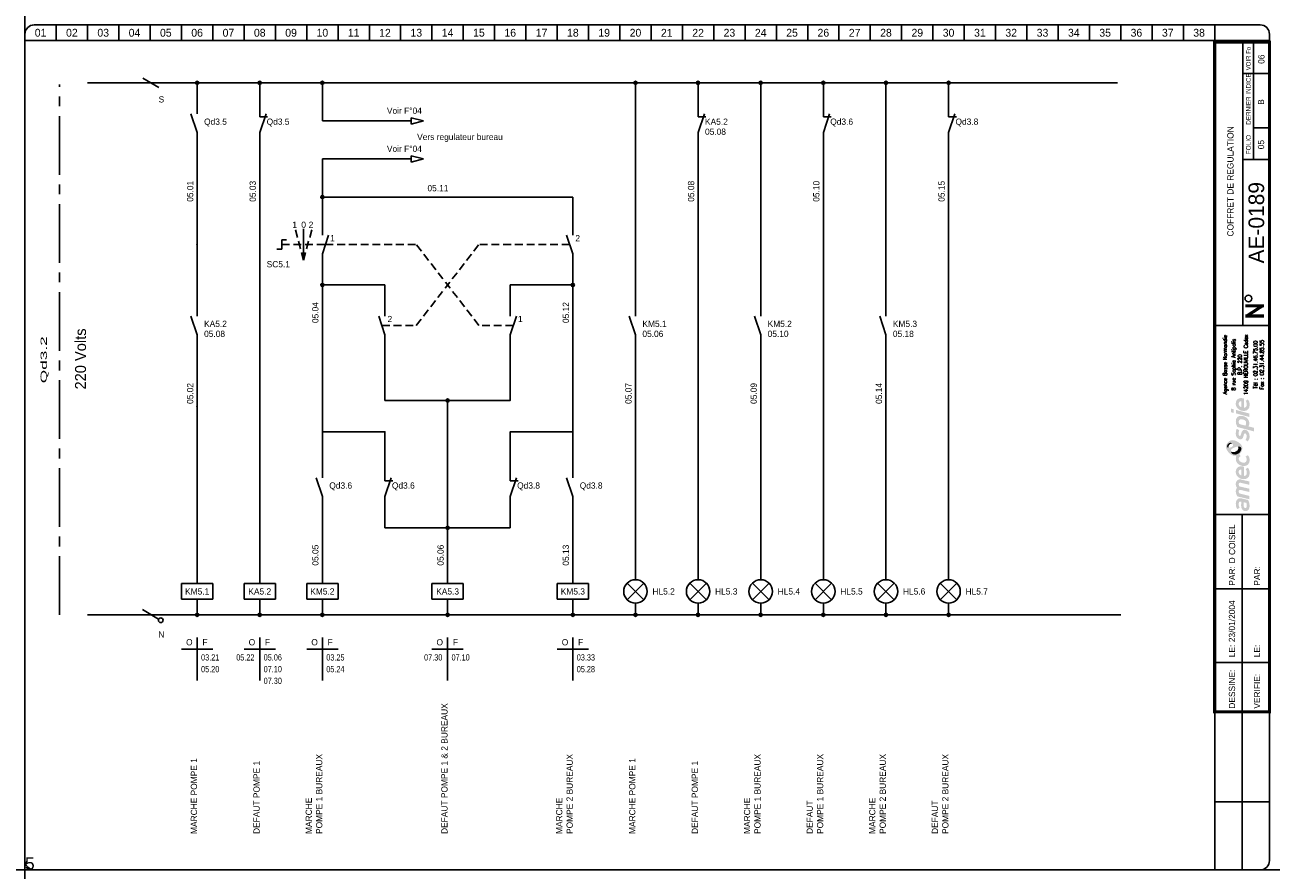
# Model space of a CAD drawing. Header units: millimetres. Extents: x 0 to 4898, y -400 to 270.
# Tile 7 of 11: x 2500 to 2898, y 0 to 270. Entities that reach past the tile are written whole.
import ezdxf
from ezdxf.enums import TextEntityAlignment as Align

# ---------------------------------------------------------------- set-up
doc = ezdxf.new("R2010")
doc.units = ezdxf.units.MM
doc.header["$LTSCALE"] = 25
for name, pattern in [('AXES2', [1.125, 0.75, -0.125, 0.125, -0.125]), ('CONTINU', [0]), ('DISCONTINU', [0.15, 0.1, -0.05])]:
    doc.linetypes.add(name, pattern=pattern)
doc.layers.get('0').update_dxf_attribs({"linetype": 'CONTINUOUS'})
doc.layers.get('Defpoints').update_dxf_attribs({"linetype": 'CONTINUOUS'})
for name, color, linetype in [('POINTILLE', 5, 'DISCONTINU'), ('TEXTE', 92, 'CONTINU'), ('TRAIFIN', 1, 'CONTINU'), ('TRAIGROS', 40, 'CONTINU'), ('TRAIMOY', 150, 'CONTINU')]:
    doc.layers.add(name, color=color, linetype=linetype)
doc.styles.add('ROMANS8', font='ROMANS8.shx')
doc.styles.add('T1', font='arial.ttf')
doc.styles.add('TXT', font='txt', dxfattribs={"width": 0.8})

# ---------------------------------------------------------------- blocks, each defined once
blk = doc.blocks.new('FDP-DIV-CHU')
at = {"layer": 'TEXTE', "color": 7, "const_width": 1}
for points in [[(392.75, 180.25), (386.75, 180.25)], [(387.25, 177), (392.25, 180.25)], [(392.75, 177), (386.75, 177)]]:
    blk.add_lwpolyline(points, dxfattribs=at)
at = {"layer": 'TEXTE', "color": 7}
blk.add_circle((387.76, 182.59), 1.08, dxfattribs=at)
at = {"layer": 'TRAIFIN', "color": 7}
for p, q in [((7, 270), (7, 265)), ((17, 270), (17, 265)), ((27, 270), (27, 265)), ((37, 270), (37, 265)), ((47, 270), (47, 265)), ((57, 270), (57, 265)), ((67, 270), (67, 265)), ((77, 270), (77, 265)), ((87, 270), (87, 265)), ((97, 270), (97, 265)), ((107, 270), (107, 265)), ((117, 270), (117, 265)), ((127, 270), (127, 265)), ((137, 270), (137, 265)), ((147, 270), (147, 265)), ((157, 270), (157, 265)), ((167, 270), (167, 265)), ((177, 270), (177, 265)), ((187, 270), (187, 265)), ((197, 270), (197, 265)), ((207, 270), (207, 265)), ((217, 270), (217, 265)), ((227, 270), (227, 265)), ((237, 270), (237, 265)), ((247, 270), (247, 265)), ((257, 270), (257, 265)), ((267, 270), (267, 265)), ((277, 270), (277, 265)), ((287, 270), (287, 265)), ((297, 270), (297, 265)), ((307, 270), (307, 265)), ((317, 270), (317, 265)), ((327, 270), (327, 265)), ((337, 270), (337, 265)), ((347, 270), (347, 265)), ((357, 270), (357, 265)), ((367, 270), (367, 265)), ((377, 270), (377, 265)), ((389.41, 227.04), (389.41, 264.5)), ((389.41, 237.09), (393.96, 237.09))]:
    blk.add_line(p, q, dxfattribs=at)
at = {"layer": 'TRAIGROS', "color": 7}
for p, q in [((-3, 267), (-3, 265)), ((0, 270), (391.5, 270)), ((394.5, 267), (394.5, 265)), ((394.5, 265), (-3, 265)), ((394.5, 265), (-3, 265)), ((-3, 265), (-3, 3)), ((386, 174), (386, 264.5)), ((394.5, 3), (394.5, 265)), ((386, 254.5), (394, 254.5)), ((386, 227.01), (394, 227.01)), ((377, 174), (394.5, 174)), ((377, 113.52), (394.51, 113.52)), ((377, -0.03), (377, 50.52)), ((0, 0), (391.5, 0))]:
    blk.add_line(p, q, dxfattribs=at)
at = {"layer": 'TRAIGROS', "color": 7, "const_width": 1}
blk.add_lwpolyline([(377, 264.5), (377, 50.52), (394.5, 50.52), (394.5, 264.5), (377, 264.5)], dxfattribs=at)
at = {"layer": 'TRAIGROS', "color": 7}
for centre, start, end in [((0, 267), 90, 180), ((391.5, 267), 0, 90), ((0, 3), 180, 270), ((391.5, 3), 270, 0)]:
    blk.add_arc(centre, 3, start, end, dxfattribs=at)
at = {"layer": 'TRAIMOY', "color": 7}
for p, q in [((385.75, -0.01), (385.75, 113.52)), ((377, 89.82), (394.51, 89.82)), ((377, 66.27), (394.51, 66.27)), ((377, 21.75), (394.51, 21.75))]:
    blk.add_line(p, q, dxfattribs=at)
at = {"layer": 'TEXTE', "color": 7}
for s, p in [('01', (2, 267.5)), ('02', (12, 267.5)), ('03', (22, 267.5)), ('04', (32, 267.5)), ('05', (42, 267.5)), ('06', (52, 267.5)), ('07', (62, 267.5)), ('08', (72, 267.5)), ('09', (82, 267.5)), ('10', (92, 267.5)), ('11', (102, 267.5)), ('12', (112, 267.5)), ('13', (122, 267.5)), ('14', (132, 267.5)), ('15', (142, 267.5)), ('16', (152, 267.5)), ('17', (162, 267.5)), ('18', (172, 267.5)), ('19', (182, 267.5)), ('20', (192, 267.5)), ('21', (202, 267.5)), ('22', (212, 267.5)), ('23', (222, 267.5)), ('24', (232, 267.5)), ('25', (242, 267.5)), ('26', (252, 267.5)), ('27', (262, 267.5)), ('28', (272, 267.5)), ('29', (282, 267.5)), ('30', (292, 267.5)), ('31', (302, 267.5)), ('32', (312, 267.5)), ('33', (322, 267.5)), ('34', (332, 267.5)), ('35', (342, 267.5)), ('36', (352, 267.5)), ('37', (362, 267.5)), ('38', (372, 267.5))]:
    blk.add_text(s, height=2.5, dxfattribs=at).set_placement(p, align=Align.MIDDLE)
at = {"layer": 'TEXTE', "color": 7, "width": 0.75}
blk.add_text('VOIR Fo', height=1.5, rotation=90, dxfattribs=at).set_placement((388.5, 255.5), (388.5, 263), align=Align.FIT)
at = {"layer": 'TEXTE', "color": 7, "style": 'TXT', "width": 0.8}
blk.add_text('DERNIER INDICE', height=1.5, rotation=90, dxfattribs=at).set_placement((388.5, 238.12))
at = {"layer": 'TEXTE', "color": 7}
blk.add_text('FOLIO', height=1.5, rotation=90, dxfattribs=at).set_placement((388.5, 231.76), align=Align.CENTER)
for s, p in [('PAR:', (383.51, 90.82)), ('PAR:', (391.51, 90.82)), ('LE:', (383.51, 67.95)), ('LE:', (391.51, 67.95)), ('DESSINE:', (383.51, 51.52)), ('VERIFIE:', (391.51, 51.52))]:
    blk.add_text(s, height=2, rotation=90, dxfattribs=at).set_placement(p)
at = {"layer": 'TEXTE'}
for tag, p in [('FOLIO_SUIVANT', (392.9, 259.04)), ('INDICE', (392.79, 245.35)), ('FOLIO', (392.79, 231.76))]:
    blk.add_attdef(tag, text='', height=2, rotation=90, dxfattribs=at).set_placement(p, align=Align.CENTER)
blk.add_attdef('INTITULE_DU_PLAN', text='', height=2, rotation=90, dxfattribs=at).set_placement((382, 220), align=Align.MIDDLE)
at = {"layer": 'TEXTE', "color": 4}
blk.add_attdef('NUMERO', text='', height=5, rotation=90, dxfattribs=at).set_placement((392.79, 206.79), align=Align.CENTER)
at = {"layer": 'TEXTE'}
for tag, p in [('DESSINATEUR', (383.53, 97.95)), ('DATE', (383.51, 72.76))]:
    blk.add_attdef(tag, p, '', height=2, rotation=90, dxfattribs=at)
blk = doc.blocks.new('LOGO')
h = blk.add_hatch(color=187)
h.paths.add_polyline_path([(0.27, -25.15), (-0.26, -25.03), (-0.61, -25.01), (-0.96, -25.01), (-1.3, -25.15), (-1.56, -25.39), (-1.76, -25.66), (-1.92, -26.06), (-2.01, -26.61), (-2, -27.13), (-1.95, -27.54), (-1.82, -27.98), (-1.59, -28.49), (-0.78, -28.03), (-0.88, -27.84), (-0.99, -27.58), (-1.06, -27.27), (-1.09, -26.94), (-1.07, -26.65), (-1.03, -26.36), (-0.9, -26.15), (-0.74, -26.05), (-0.59, -26.04), (-0.23, -26.1), (-0.26, -26.47), (-0.29, -26.77), (-0.31, -27.1), (-0.31, -27.41), (-0.26, -27.77), (-0.19, -28.1), (-0.05, -28.44), (0.2, -28.78), (0.48, -28.98), (0.87, -29.11), (1.22, -29.1), (1.58, -29.04), (1.84, -28.87), (2.14, -28.53), (2.3, -28.16), (2.37, -27.71), (2.36, -27.1), (2.28, -26.51), (2.08, -25.89), (1.89, -25.54), (0.84, -25.3)])
h.paths.add_polyline_path([(0.54, -26.31), (1.32, -26.47), (1.41, -26.69), (1.48, -27.01), (1.49, -27.42), (1.48, -27.74), (1.4, -27.9), (1.29, -28.03), (1.14, -28.09), (0.96, -28.1), (0.81, -28.07), (0.69, -27.97), (0.6, -27.85), (0.54, -27.71), (0.5, -27.54), (0.49, -27.3), (0.49, -27.06), (0.5, -26.59)], flags=16)
h.paths.add_polyline_path([(-0.88, -23.47), (-0.97, -23.29), (-1.06, -23.08), (-1.08, -22.86), (-1.05, -22.63), (-0.97, -22.45), (-0.79, -22.36), (-0.5, -22.33), (2.29, -23.01), (2.29, -21.94), (-0.8, -21.24), (-0.96, -21.08), (-1.06, -20.77), (-1.1, -20.45), (-1, -20.2), (-0.87, -20.11), (-0.7, -20.03), (-0.48, -20.05), (2.29, -20.7), (2.29, -19.65), (-0.36, -19.01), (-0.65, -19), (-1.01, -19.01), (-1.3, -19.12), (-1.55, -19.28), (-1.77, -19.54), (-1.9, -19.8), (-1.98, -20), (-2.02, -20.38), (-2.01, -20.76), (-1.91, -21.13), (-1.79, -21.45), (-1.64, -21.71), (-1.75, -21.83), (-1.89, -22.08), (-1.98, -22.36), (-2.01, -22.66), (-2.01, -23), (-1.95, -23.36), (-1.85, -23.71), (-1.69, -24.08), (-1.5, -24.43), (2.29, -25.32), (2.29, -24.26)])
h.paths.add_polyline_path([(-0.19, -14.81), (-0.51, -14.81), (-0.91, -14.88), (-1.19, -15), (-1.42, -15.16), (-1.64, -15.38), (-1.83, -15.67), (-1.95, -15.97), (-2, -16.26), (-2.02, -16.52), (-2.01, -16.84), (-1.96, -17.15), (-1.84, -17.46), (-1.65, -17.81), (-1.41, -18.09), (-1.14, -18.33), (-0.89, -18.51), (-0.59, -18.68), (-0.17, -18.82), (0.24, -18.89), (0.59, -18.91), (0.98, -18.88), (1.37, -18.75), (1.77, -18.51), (2.17, -18.06), (2.33, -17.58), (2.38, -17.11), (2.38, -16.56), (2.33, -16.15), (2.2, -15.79), (2.03, -15.5), (1.82, -15.25), (1.14, -15.68), (1.3, -15.94), (1.42, -16.3), (1.49, -16.68), (1.49, -16.99), (1.43, -17.33), (1.23, -17.63), (0.99, -17.81), (0.79, -17.86), (0.6, -17.84), (0.6, -14.97), (0.23, -14.85)])
h.paths.add_polyline_path([(-0.26, -17.69), (-0.43, -17.64), (-0.58, -17.55), (-0.76, -17.39), (-0.9, -17.24), (-1.01, -17.02), (-1.06, -16.86), (-1.08, -16.63), (-1.06, -16.36), (-0.96, -16.16), (-0.83, -15.98), (-0.62, -15.87), (-0.44, -15.83), (-0.26, -15.83)], flags=16)
h.paths.add_polyline_path([(-0.09, -13.56), (-0.44, -13.4), (-0.74, -13.16), (-0.95, -12.9), (-1.04, -12.61), (-1.08, -12.36), (-1.02, -12.05), (-0.89, -11.83), (-0.73, -11.69), (-0.61, -11.61), (-0.5, -11.55), (-0.88, -10.89), (-1.08, -11.04), (-1.32, -11.18), (-1.51, -11.28), (-1.78, -11.38), (-1.87, -11.55), (-1.97, -11.89), (-2.01, -12.3), (-1.98, -12.76), (-1.82, -13.35), (-1.54, -13.76), (-1.25, -14.08), (-0.85, -14.34), (-0.48, -14.51), (-0.05, -14.65), (0.44, -14.71), (0.94, -14.69), (1.47, -14.5), (1.83, -14.25), (2.09, -13.94), (2.26, -13.6), (2.36, -13.21), (2.39, -12.82), (2.37, -12.43), (2.27, -11.98), (2.07, -11.58), (1.82, -11.23), (1.12, -11.67), (1.29, -11.95), (1.43, -12.27), (1.45, -12.61), (1.43, -12.96), (1.23, -13.36), (0.95, -13.57), (0.61, -13.63), (0.31, -13.63)])
h.paths.add_polyline_path([(1.25, -3.19), (0.94, -3.13), (0.59, -3.14), (0.32, -3.25), (0.1, -3.49), (-0.12, -3.81), (-0.25, -4.17), (-0.38, -4.62), (-0.46, -4.92), (-0.59, -5.03), (-0.74, -5.08), (-0.86, -5.03), (-0.96, -4.94), (-1.06, -4.74), (-1.12, -4.53), (-1.11, -4.23), (-1.07, -3.86), (-1.01, -3.51), (-0.93, -3.23), (-1.72, -2.85), (-1.84, -3.12), (-1.93, -3.4), (-1.97, -3.68), (-2, -3.98), (-2.02, -4.32), (-2, -4.65), (-1.94, -5.01), (-1.8, -5.31), (-1.64, -5.58), (-1.4, -5.84), (-1.11, -6.04), (-0.85, -6.17), (-0.56, -6.2), (-0.24, -6.15), (0.01, -5.99), (0.18, -5.81), (0.32, -5.51), (0.41, -5.18), (0.51, -4.86), (0.57, -4.63), (0.67, -4.45), (0.78, -4.33), (0.97, -4.29), (1.15, -4.35), (1.3, -4.55), (1.41, -4.85), (1.44, -5.24), (1.41, -5.62), (1.33, -5.91), (1.23, -6.15), (1.09, -6.39), (1.78, -6.81), (1.86, -6.74), (1.97, -6.61), (2.14, -6.32), (2.27, -6), (2.36, -5.62), (2.37, -5.24), (2.35, -4.86), (2.3, -4.52), (2.19, -4.21), (2.03, -3.92), (1.85, -3.65), (1.57, -3.35)])
h.paths.add_polyline_path([(1.14, 0.91), (0.82, 1.08), (0.5, 1.2), (0.1, 1.27), (-0.26, 1.3), (-0.73, 1.29), (-1.12, 1.19), (-1.38, 1.04), (-1.61, 0.8), (-1.77, 0.55), (-1.89, 0.33), (-1.98, 0.01), (-2.01, -0.32), (-1.99, -0.65), (-1.95, -1.02), (-1.88, -1.34), (-1.76, -1.63), (-1.63, -1.96), (-1.52, -2.24), (3.84, -3.66), (3.84, -2.51), (1.96, -2.01), (2.11, -1.85), (2.24, -1.56), (2.27, -1.32), (2.29, -1.04), (2.27, -0.75), (2.21, -0.44), (2.07, -0.1), (1.9, 0.2), (1.71, 0.44), (1.43, 0.71)])
h.paths.add_polyline_path([(0.98, -1.77), (-0.92, -1.28), (-0.98, -1.1), (-1.05, -0.84), (-1.07, -0.56), (-1.04, -0.29), (-0.94, -0.06), (-0.77, 0.11), (-0.53, 0.2), (-0.24, 0.22), (0.04, 0.2), (0.35, 0.13), (0.58, 0.05), (0.81, -0.07), (1.02, -0.24), (1.19, -0.46), (1.27, -0.68), (1.28, -0.93), (1.28, -1.16), (1.24, -1.43), (1.15, -1.61)], flags=16)
h.paths.add_polyline_path([(-1.97, 3.22), (-1.97, 2.11), (2.35, 0.95), (2.35, 2.06)])
h.paths.add_polyline_path([(-3.55, 3.65), (-3.55, 2.48), (-2.65, 2.25), (-2.65, 3.43)])
h.paths.add_polyline_path([(-0.19, 6.99), (-0.51, 6.99), (-0.91, 6.92), (-1.19, 6.81), (-1.42, 6.64), (-1.64, 6.43), (-1.83, 6.14), (-1.95, 5.83), (-2, 5.54), (-2.02, 5.28), (-2.01, 4.96), (-1.96, 4.66), (-1.84, 4.34), (-1.65, 4), (-1.41, 3.71), (-1.14, 3.48), (-0.89, 3.29), (-0.59, 3.12), (-0.17, 2.98), (0.24, 2.92), (0.59, 2.89), (0.98, 2.93), (1.37, 3.06), (1.77, 3.29), (2.17, 3.75), (2.33, 4.22), (2.38, 4.7), (2.38, 5.24), (2.33, 5.65), (2.2, 6.02), (2.03, 6.3), (1.82, 6.56), (1.14, 6.13), (1.3, 5.87), (1.42, 5.5), (1.49, 5.12), (1.49, 4.82), (1.43, 4.47), (1.23, 4.17), (0.99, 4), (0.79, 3.94), (0.6, 3.96), (0.6, 6.83), (0.23, 6.96)])
h.paths.add_polyline_path([(-0.26, 4.11), (-0.43, 4.16), (-0.58, 4.26), (-0.76, 4.42), (-0.9, 4.56), (-1.01, 4.78), (-1.06, 4.95), (-1.08, 5.17), (-1.06, 5.44), (-0.96, 5.64), (-0.83, 5.82), (-0.62, 5.93), (-0.44, 5.97), (-0.26, 5.97)], flags=16)
h = blk.add_hatch(color=135)
h.paths.add_polyline_path([(-2.62, -6.48), (-2.99, -6.44), (-3.33, -6.46), (-3.66, -6.54), (-3.9, -6.66), (-4.19, -6.88), (-4.48, -7.12), (-4.72, -7.4), (-4.9, -7.71), (-5.08, -8.08), (-5.15, -8.51), (-5.14, -8.84), (-5.03, -9.22), (-4.88, -9.56), (-4.68, -9.88), (-4.46, -10.22), (-4.19, -10.51), (-3.87, -10.81), (-3.57, -11.02), (-3.23, -11.21), (-2.91, -11.36), (-2.54, -11.44), (-2.16, -11.45), (-1.78, -11.38), (-1.51, -11.28), (-1.32, -11.18), (-1.08, -11.04), (-0.88, -10.89), (-0.73, -10.77), (-0.54, -10.54), (-0.29, -10.22), (-0.06, -9.77), (0.06, -9.2), (0.05, -8.64), (-0.11, -8.22), (-0.36, -7.85), (-0.69, -7.52), (-1.07, -7.21), (-1.43, -6.95), (-1.9, -6.73), (-2.27, -6.57)])
h.paths.add_polyline_path([(-2.94, -7.94), (-2.93, -8.06), (-2.93, -8.18), (-2.98, -8.34), (-3.08, -8.43), (-3.22, -8.54), (-3.43, -8.66), (-3.65, -8.75), (-3.89, -8.84), (-4.16, -8.87), (-4.34, -8.85), (-4.5, -8.82), (-4.67, -8.73), (-4.76, -8.58), (-4.8, -8.43), (-4.79, -8.24), (-4.75, -8.06), (-4.69, -7.92), (-4.59, -7.78), (-4.48, -7.64), (-4.34, -7.51), (-4.19, -7.41), (-4, -7.31), (-3.79, -7.28), (-3.58, -7.31), (-3.42, -7.38), (-3.25, -7.49), (-3.12, -7.62), (-3.02, -7.79)], flags=16)
h.paths.add_polyline_path([(-1.84, -8.57), (-1.32, -8.49), (-1.12, -8.49), (-0.87, -8.49), (-0.65, -8.57), (-0.45, -8.72), (-0.32, -8.9), (-0.26, -9.1), (-0.28, -9.35), (-0.35, -9.63), (-0.51, -9.97), (-0.73, -10.32), (-1.02, -10.58), (-1.39, -10.82), (-1.78, -10.98), (-2.23, -11.04), (-2.55, -11.01), (-2.82, -10.95), (-3.16, -10.77), (-3.4, -10.52), (-3.53, -10.28), (-3.6, -10.02), (-3.6, -9.73), (-3.5, -9.48), (-3.31, -9.23), (-3, -9.04), (-2.68, -8.88), (-2.26, -8.71)], flags=16)
h = blk.add_hatch(color=253)
h.paths.add_polyline_path([(-4, -7.31), (-4.19, -7.41), (-4.34, -7.51), (-4.48, -7.64), (-4.59, -7.78), (-4.69, -7.92), (-4.75, -8.06), (-4.79, -8.24), (-4.8, -8.43), (-4.76, -8.58), (-4.67, -8.73), (-4.5, -8.82), (-4.34, -8.85), (-4.36, -8.64), (-4.33, -8.43), (-4.27, -8.21), (-4.19, -8.05), (-4.09, -7.91), (-3.95, -7.79), (-3.82, -7.69), (-3.65, -7.62), (-3.47, -7.58), (-3.28, -7.58), (-3.12, -7.62), (-3.25, -7.49), (-3.42, -7.38), (-3.58, -7.31), (-3.79, -7.28)])
h.paths.add_polyline_path([(-0.87, -8.49), (-1.12, -8.49), (-1.32, -8.49), (-1.27, -8.65), (-1.22, -8.89), (-1.24, -9.17), (-1.31, -9.4), (-1.45, -9.63), (-1.67, -9.84), (-1.91, -10), (-2.2, -10.15), (-2.48, -10.22), (-2.71, -10.25), (-2.97, -10.24), (-3.22, -10.21), (-3.44, -10.12), (-3.6, -10.02), (-3.53, -10.28), (-3.4, -10.52), (-3.16, -10.77), (-2.82, -10.95), (-2.55, -11.01), (-2.23, -11.04), (-1.78, -10.98), (-1.39, -10.82), (-1.02, -10.58), (-0.73, -10.32), (-0.51, -9.97), (-0.35, -9.63), (-0.28, -9.35), (-0.26, -9.1), (-0.32, -8.9), (-0.45, -8.72), (-0.65, -8.57)])
at = {"color": 7, "style": 'ROMANS8', "width": 0.8}
for s, height, p in [('Agence Basse Normandie', 1.2384, (-4.85, 17.68)), ('8 rue Sophia Antipolis', 1.2384, (-2.12, 17.68)), ('14209 HEROUVILLE Cedex', 1.2384, (1.84, 17.68)), ('B.P. 220', 1.238, (-0.08, 17.68)), ('Tél : 02.31.46.75.00', 1.2384, (4.88, 17.68)), ('Fax : 02.31.44.85.55', 1.2384, (6.91, 17.68))]:
    blk.add_text(s, height=height, rotation=90, dxfattribs=at).set_placement(p, align=Align.CENTER)
blk = doc.blocks.new('R1')
at = {"layer": 'TRAIFIN'}
for p, q in [((0.005005, 9.98501), (0.005005, 14.98501)), ((-4.994995, 4.98501), (-4.994995, 9.98501)), ((-4.994995, 9.98501), (5.005005, 9.98501)), ((5.005005, 9.98501), (5.005005, 4.98501)), ((5.005005, 4.98501), (-4.994995, 4.98501)), ((0.005005, -0.01499), (0.005005, 4.98501))]:
    blk.add_line(p, q, dxfattribs=at)
blk = doc.blocks.new('R11')
at = {"layer": 'TRAIFIN'}
blk.add_line((0, 0), (0, 10), dxfattribs=at)
at = {"layer": 'TRAIGROS'}
blk.add_line((-2, 16), (0, 10), dxfattribs=at)
blk = doc.blocks.new('R12')
at = {"layer": 'TRAIFIN'}
blk.add_line((0, 0), (0, 10), dxfattribs=at)
at = {"layer": 'TRAIGROS'}
for p, q in [((2, 16), (0, 10)), ((0, 15), (2.5, 15))]:
    blk.add_line(p, q, dxfattribs=at)
blk = doc.blocks.new('X30')
at = {"linetype": 'CONTINU'}
for points in [[(-2.65, 1.1), (2.65, 6.4)], [(2.65, 1.1), (-2.65, 6.4)]]:
    blk.add_lwpolyline(points, dxfattribs=at)
blk.add_circle((0, 3.75), 3.75, dxfattribs=at)
blk = doc.blocks.new('R101', base_point=(222.38, 164.86))
at = {"layer": 'TRAIGROS'}
for p, q in [((222.38, 165.89), (226.25, 164.86)), ((222.38, 163.82), (222.38, 165.89)), ((226.25, 164.86), (222.38, 163.82))]:
    blk.add_line(p, q, dxfattribs=at)

msp = doc.modelspace()

# ---------------------------------------------------------------- hatches: boundary and pattern name
at = {"layer": 'TRAIFIN'}
h = msp.add_hatch(color=256, dxfattribs=at)
h.paths.add_polyline_path([(2554.51, 251.5), (2555.51, 251.5, 1)])
h.paths.add_polyline_path([(2555.51, 251.5), (2555.01, 251.5), (2555.01, 251, 0.414214)])
h.paths.add_polyline_path([(2555.01, 251.5), (2554.51, 251.5, 0.414214), (2555.01, 251)])
h = msp.add_hatch(color=256, dxfattribs=at)
h.paths.add_polyline_path([(2574.5, 251.5), (2575.5, 251.5, 1)])
h.paths.add_polyline_path([(2575.5, 251.5), (2575, 251.5), (2575, 251, 0.414214)])
h.paths.add_polyline_path([(2575, 251.5), (2574.5, 251.5, 0.414214), (2575, 251)])
h = msp.add_hatch(color=256, dxfattribs=at)
h.paths.add_polyline_path([(2594.5, 251.5), (2595.5, 251.5, 1)])
h.paths.add_polyline_path([(2595.5, 251.5), (2595, 251.5), (2595, 251, 0.414214)])
h.paths.add_polyline_path([(2595, 251.5), (2594.5, 251.5, 0.414214), (2595, 251)])
h = msp.add_hatch(color=256, dxfattribs=at)
h.paths.add_polyline_path([(2694.5, 251.5), (2695.5, 251.5, 1)])
h.paths.add_polyline_path([(2695.5, 251.5), (2695, 251.5), (2695, 251, 0.414214)])
h.paths.add_polyline_path([(2695, 251.5), (2694.5, 251.5, 0.414214), (2695, 251)])
h = msp.add_hatch(color=256, dxfattribs=at)
h.paths.add_polyline_path([(2714.5, 251.5), (2715.5, 251.5, 1)])
h.paths.add_polyline_path([(2715.5, 251.5), (2715, 251.5), (2715, 251, 0.414214)])
h.paths.add_polyline_path([(2715, 251.5), (2714.5, 251.5, 0.414214), (2715, 251)])
h = msp.add_hatch(color=256, dxfattribs=at)
h.paths.add_polyline_path([(2734.5, 251.5), (2735.5, 251.5, 1)])
h.paths.add_polyline_path([(2735.5, 251.5), (2735, 251.5), (2735, 251, 0.414214)])
h.paths.add_polyline_path([(2735, 251.5), (2734.5, 251.5, 0.414214), (2735, 251)])
h = msp.add_hatch(color=256, dxfattribs=at)
h.paths.add_polyline_path([(2754.5, 251.5), (2755.5, 251.5, 1)])
h.paths.add_polyline_path([(2755.5, 251.5), (2755, 251.5), (2755, 251, 0.414214)])
h.paths.add_polyline_path([(2755, 251.5), (2754.5, 251.5, 0.414214), (2755, 251)])
h = msp.add_hatch(color=256, dxfattribs=at)
h.paths.add_polyline_path([(2774.5, 251.5), (2775.5, 251.5, 1)])
h.paths.add_polyline_path([(2775.5, 251.5), (2775, 251.5), (2775, 251, 0.414214)])
h.paths.add_polyline_path([(2775, 251.5), (2774.5, 251.5, 0.414214), (2775, 251)])
h = msp.add_hatch(color=256, dxfattribs=at)
h.paths.add_polyline_path([(2794.5, 251.5), (2795.5, 251.5, 1)])
h.paths.add_polyline_path([(2795.5, 251.5), (2795, 251.5), (2795, 251, 0.414214)])
h.paths.add_polyline_path([(2795, 251.5), (2794.5, 251.5, 0.414214), (2795, 251)])
h = msp.add_hatch(color=256, dxfattribs=at)
h.paths.add_polyline_path([(2594.5, 215), (2595.5, 215, 1)])
h.paths.add_polyline_path([(2595.5, 215), (2595, 215), (2595, 214.5, 0.414214)])
h.paths.add_polyline_path([(2595, 215), (2594.5, 215, 0.414214), (2595, 214.5)])
h = msp.add_hatch(color=256, dxfattribs=at)
h.paths.add_polyline_path([(2594.5, 186.91), (2595.5, 186.91, 1)])
h.paths.add_polyline_path([(2595.5, 186.91), (2595, 186.91), (2595, 186.41, 0.414214)])
h.paths.add_polyline_path([(2595, 186.91), (2594.5, 186.91, 0.414214), (2595, 186.41)])
h = msp.add_hatch(color=256, dxfattribs=at)
h.paths.add_polyline_path([(2674.5, 186.91), (2675.5, 186.91, 1)])
h.paths.add_polyline_path([(2675.5, 186.91), (2675, 186.91), (2675, 186.41, 0.414214)])
h.paths.add_polyline_path([(2675, 186.91), (2674.5, 186.91, 0.414214), (2675, 186.41)])
h = msp.add_hatch(color=256, dxfattribs=at)
h.paths.add_polyline_path([(2634.5, 150), (2635.5, 150, 1)])
h.paths.add_polyline_path([(2635.5, 150), (2635, 150), (2635, 149.5, 0.414214)])
h.paths.add_polyline_path([(2635, 150), (2634.5, 150, 0.414214), (2635, 149.5)])
h = msp.add_hatch(color=256, dxfattribs=at)
h.paths.add_polyline_path([(2634.49, 109.32), (2635.49, 109.32, 1)])
h.paths.add_polyline_path([(2635.49, 109.32), (2634.99, 109.32), (2634.99, 108.82, 0.414214)])
h.paths.add_polyline_path([(2634.99, 109.32), (2634.49, 109.32, 0.414214), (2634.99, 108.82)])
h = msp.add_hatch(color=256, dxfattribs=at)
h.paths.add_polyline_path([(2554.51, 81.49), (2555.51, 81.49, 1)])
h.paths.add_polyline_path([(2555.51, 81.49), (2555.01, 81.49), (2555.01, 80.99, 0.414214)])
h.paths.add_polyline_path([(2555.01, 81.49), (2554.51, 81.49, 0.414214), (2555.01, 80.99)])
h = msp.add_hatch(color=256, dxfattribs=at)
h.paths.add_polyline_path([(2574.5, 81.5), (2575.5, 81.5, 1)])
h.paths.add_polyline_path([(2575.5, 81.5), (2575, 81.5), (2575, 81, 0.414214)])
h.paths.add_polyline_path([(2575, 81.5), (2574.5, 81.5, 0.414214), (2575, 81)])
h = msp.add_hatch(color=256, dxfattribs=at)
h.paths.add_polyline_path([(2594.5, 81.5), (2595.5, 81.5, 1)])
h.paths.add_polyline_path([(2595.5, 81.5), (2595, 81.5), (2595, 81, 0.414214)])
h.paths.add_polyline_path([(2595, 81.5), (2594.5, 81.5, 0.414214), (2595, 81)])
h = msp.add_hatch(color=256, dxfattribs=at)
h.paths.add_polyline_path([(2634.5, 81.5), (2635.5, 81.5, 1)])
h.paths.add_polyline_path([(2635.5, 81.5), (2635, 81.5), (2635, 81, 0.414214)])
h.paths.add_polyline_path([(2635, 81.5), (2634.5, 81.5, 0.414214), (2635, 81)])
h = msp.add_hatch(color=256, dxfattribs=at)
h.paths.add_polyline_path([(2674.5, 81.5), (2675.5, 81.5, 1)])
h.paths.add_polyline_path([(2675.5, 81.5), (2675, 81.5), (2675, 81, 0.414214)])
h.paths.add_polyline_path([(2675, 81.5), (2674.5, 81.5, 0.414214), (2675, 81)])
h = msp.add_hatch(color=256, dxfattribs=at)
h.paths.add_polyline_path([(2694.5, 81.5), (2695.5, 81.5, 1)])
h.paths.add_polyline_path([(2695.5, 81.5), (2695, 81.5), (2695, 81, 0.414214)])
h.paths.add_polyline_path([(2695, 81.5), (2694.5, 81.5, 0.414214), (2695, 81)])
h = msp.add_hatch(color=256, dxfattribs=at)
h.paths.add_polyline_path([(2714.5, 81.5), (2715.5, 81.5, 1)])
h.paths.add_polyline_path([(2715.5, 81.5), (2715, 81.5), (2715, 81, 0.414214)])
h.paths.add_polyline_path([(2715, 81.5), (2714.5, 81.5, 0.414214), (2715, 81)])
h = msp.add_hatch(color=256, dxfattribs=at)
h.paths.add_polyline_path([(2734.5, 81.5), (2735.5, 81.5, 1)])
h.paths.add_polyline_path([(2735.5, 81.5), (2735, 81.5), (2735, 81, 0.414214)])
h.paths.add_polyline_path([(2735, 81.5), (2734.5, 81.5, 0.414214), (2735, 81)])
h = msp.add_hatch(color=256, dxfattribs=at)
h.paths.add_polyline_path([(2754.5, 81.5), (2755.5, 81.5, 1)])
h.paths.add_polyline_path([(2755.5, 81.5), (2755, 81.5), (2755, 81, 0.414214)])
h.paths.add_polyline_path([(2755, 81.5), (2754.5, 81.5, 0.414214), (2755, 81)])
h = msp.add_hatch(color=256, dxfattribs=at)
h.paths.add_polyline_path([(2774.5, 81.5), (2775.5, 81.5, 1)])
h.paths.add_polyline_path([(2775.5, 81.5), (2775, 81.5), (2775, 81, 0.414214)])
h.paths.add_polyline_path([(2775, 81.5), (2774.5, 81.5, 0.414214), (2775, 81)])
h = msp.add_hatch(color=256, dxfattribs=at)
h.paths.add_polyline_path([(2794.5, 81.5), (2795.5, 81.5, 1)])
h.paths.add_polyline_path([(2795.5, 81.5), (2795, 81.5), (2795, 81, 0.414214)])
h.paths.add_polyline_path([(2795, 81.5), (2794.5, 81.5, 0.414214), (2795, 81)])

# ---------------------------------------------------------------- linework, layer by layer
at = {"layer": 'Defpoints', "ltscale": 0.25}
for p, direction in [((2500, 0), (0, -1)), ((0, 0), (1, 0))]:
    msp.add_xline(p, direction, dxfattribs=at)
at = {"layer": 'POINTILLE'}
msp.add_line((2582, 199.83), (2596, 199.83), dxfattribs=at)
for points in [[(2586.41, 204.49), (2589, 194.83)], [(2591.59, 204.49), (2589, 194.83)]]:
    msp.add_lwpolyline(points, dxfattribs=at)
at = {"layer": 'TRAIFIN', "linetype": 'AXES2'}
msp.add_line((2511, 81.5), (2511, 251), dxfattribs=at)
at = {"layer": 'TRAIFIN'}
for p, q in [((2520, 251.5), (2849, 251.5)), ((2520, 81.5), (2850, 81.5)), ((2555.01, 74.25), (2555.01, 60.5)), ((2575, 74.25), (2575, 60.5)), ((2595, 74.25), (2595, 60.5)), ((2635, 74.25), (2635, 60.5)), ((2675, 74.25), (2675, 60.5)), ((2550.01, 70.5), (2560.01, 70.5)), ((2570, 70.5), (2580, 70.5)), ((2590, 70.5), (2600, 70.5)), ((2630, 70.5), (2640, 70.5)), ((2670, 70.5), (2680, 70.5))]:
    msp.add_line(p, q, dxfattribs=at)
at = {"layer": 'TRAIFIN', "linetype": 'Continuous'}
for points in [[(2537.62, 252.97), (2542.81, 249.97)], [(2537.52, 83.16), (2542.71, 80.16)]]:
    msp.add_lwpolyline(points, dxfattribs=at)
at = {"layer": 'TRAIFIN'}
for points in [[(2555.01, 241.58), (2555.01, 251.5)], [(2575, 240.58), (2575, 251.5)], [(2595, 239.33), (2595, 251.5)], [(2695, 176.99), (2695, 251.5)], [(2715, 240.58), (2715, 251.5)], [(2735, 176.99), (2735, 251.5)], [(2755, 240.58), (2755, 251.5)], [(2775, 176.99), (2775, 251.5)], [(2795, 240.58), (2795, 251.5)], [(2595, 239.33), (2623.41, 239.33)], [(2595, 202.83), (2595, 227.16)], [(2595, 227.16), (2623.41, 227.16)], [(2555.01, 176.99), (2555.01, 225.58)], [(2575, 96.49), (2575, 225.58)], [(2715, 92.74), (2715, 225.58)], [(2755, 92.74), (2755, 225.58)], [(2795, 92.74), (2795, 225.58)], [(2675, 215), (2595, 215)], [(2675, 202.83), (2675, 215)], [(2589, 194.83), (2589, 204.83)], [(2615, 186.91), (2595, 186.91)], [(2595, 125.32), (2595, 186.83)], [(2615, 176.99), (2615, 186.91)], [(2655, 176.99), (2655, 186.91)], [(2655, 186.91), (2675, 186.91)], [(2675, 125.32), (2675, 186.83)], [(2555.01, 96.49), (2555.01, 160.99)], [(2655, 160.99), (2655, 150), (2615, 150), (2615, 160.99)], [(2695, 92.74), (2695, 160.99)], [(2735, 92.74), (2735, 160.99)], [(2775, 92.74), (2775, 160.99)], [(2635, 150), (2635, 96.49)], [(2614.99, 124.32), (2614.99, 140), (2595, 140)], [(2654.99, 124.32), (2654.99, 140), (2675, 140)], [(2654.99, 109.32), (2614.99, 109.32)], [(2675, 109.32), (2675, 96.49)], [(2695, 85.24), (2695, 81.5)], [(2715, 85.24), (2715, 81.5)], [(2735, 85.24), (2735, 81.5)], [(2755, 85.24), (2755, 81.5)], [(2775, 85.24), (2775, 81.5)], [(2795, 85.24), (2795, 81.5)]]:
    msp.add_lwpolyline(points, dxfattribs=at)
at = {"layer": 'TRAIFIN', "color": 5, "linetype": 'DISCONTINU'}
for points in [[(2596, 199.83), (2625, 199.83)], [(2645, 173.99), (2625, 199.83)], [(2625, 173.99), (2645, 199.83)], [(2674, 199.83), (2645, 199.83)], [(2614, 173.99), (2625, 173.99)], [(2656, 173.99), (2645, 173.99)]]:
    msp.add_lwpolyline(points, dxfattribs=at)
at = {"layer": 'TRAIFIN', "linetype": 'AXES2'}
msp.add_lwpolyline([(2595, 109.32), (2595, 96.49)], dxfattribs=at)
at = {"layer": 'TRAIFIN'}
for centre in [(2555.01, 251.5), (2575, 251.5), (2595, 251.5), (2695, 251.5), (2715, 251.5), (2735, 251.5), (2755, 251.5), (2775, 251.5), (2795, 251.5), (2595, 215), (2595, 186.91), (2675, 186.91), (2635, 150), (2634.99, 109.32), (2555.01, 81.49), (2575, 81.5), (2595, 81.5), (2635, 81.5), (2675, 81.5), (2695, 81.5), (2715, 81.5), (2735, 81.5), (2755, 81.5), (2775, 81.5), (2795, 81.5)]:
    msp.add_circle(centre, 0.5, dxfattribs=at)
at = {"layer": 'TRAIFIN', "linetype": 'Continuous'}
msp.add_circle((2543.36, 79.78), 0.75, dxfattribs=at)
at = {"layer": 'TRAIFIN', "linetype": 'AXES2'}
for p in [(2555.01, 199.83), (2555.01, 148.16)]:
    msp.add_point(p, dxfattribs=at)
at = {"layer": 'TRAIMOY'}
for p, q in [((2582, 201.33), (2582, 198.33)), ((2583.5, 201.33), (2582, 201.33)), ((2580.5, 198.33), (2582, 198.33))]:
    msp.add_line(p, q, dxfattribs=at)

# ---------------------------------------------------------------- block references
msp.add_blockref('LOGO', (2888.75, 143.76))
at = {"layer": 'TEXTE'}
msp.add_blockref('FDP-DIV-CHU', (2503, 0), dxfattribs=at).add_auto_attribs({'DATE': '23/01/2004', 'DESSINATEUR': 'D COISEL', 'NUMERO': 'AE-0189', 'INTITULE_DU_PLAN': 'COFFRET DE REGULATION', 'FOLIO': '05', 'FOLIO_SUIVANT': '06', 'INDICE': 'B'})
at = {"layer": 'TRAIFIN', "linetype": 'AXES2'}
for name, p in [('R11', (2555.01, 225.58)), ('R12', (2575, 225.58)), ('R12', (2715, 225.58)), ('R12', (2755, 225.58)), ('R12', (2795, 225.58)), ('R11', (2675, 186.83)), ('R11', (2555.01, 160.99)), ('R11', (2615, 160.99)), ('R11', (2695, 160.99)), ('R11', (2735, 160.99)), ('R11', (2775, 160.99)), ('R11', (2595, 109.32)), ('R12', (2614.99, 109.32)), ('R12', (2654.99, 109.32)), ('R11', (2675, 109.32)), ('R1', (2555, 81.5)), ('R1', (2574.99, 81.5)), ('R1', (2594.99, 81.5)), ('R1', (2634.99, 81.5)), ('R1', (2674.99, 81.5)), ('X30', (2695, 85.24)), ('X30', (2715, 85.24)), ('X30', (2735, 85.24)), ('X30', (2755, 85.24)), ('X30', (2775, 85.24)), ('X30', (2795, 85.24))]:
    msp.add_blockref(name, p, dxfattribs=at)
at = {"layer": 'TRAIFIN'}
for p in [(2623.41, 239.33), (2623.41, 227.16)]:
    msp.add_blockref('R101', p, dxfattribs=at)
at = {"layer": 'TRAIFIN', "linetype": 'AXES2', "xscale": -1}
for p in [(2595, 186.83), (2655, 160.99)]:
    msp.add_blockref('R11', p, dxfattribs=at)

# ---------------------------------------------------------------- texts
at = {"layer": 'Defpoints', "ltscale": 0.25, "insert": (2500, 4.02), "char_height": 4, "attachment_point": 1, "style": 'T1'}
msp.add_mtext_dynamic_manual_height_columns('5', width=90.3923, gutter_width=20, heights=[0], dxfattribs=at)
at = {"layer": 'TEXTE'}
for s, p in [('S', (2543.59, 246.22)), ('Voir F°04', (2621.2, 242.63)), ('Vers regulateur bureau', (2638.95, 233.96)), ('Voir F°04', (2621.2, 230.46)), ('N', (2543.59, 75.22))]:
    msp.add_text(s, height=2, dxfattribs=at).set_placement(p, align=Align.MIDDLE)
for s, p in [('Qd3.5', (2557.22, 238.08)), ('Qd3.5', (2577.21, 238.08)), ('KA5.2', (2717.21, 238.08)), ('Qd3.6', (2757.21, 238.08)), ('Qd3.8', (2797.21, 238.08)), ('05.08', (2717.21, 234.88)), ('SC5.1', (2577.21, 192.54)), ('KA5.2', (2557.22, 173.49)), ('KM5.1', (2697.21, 173.49)), ('KM5.2', (2737.21, 173.49)), ('KM5.3', (2777.21, 173.49)), ('05.08', (2557.22, 170.29)), ('05.06', (2697.21, 170.29)), ('05.10', (2737.21, 170.29)), ('05.18', (2777.21, 170.29)), ('Qd3.6', (2597.21, 121.82)), ('Qd3.6', (2617.21, 121.82)), ('Qd3.8', (2657.21, 121.82)), ('Qd3.8', (2677.2, 121.82))]:
    msp.add_text(s, height=2, dxfattribs=at).set_placement(p)
for s, p in [('05.01', (2553.76, 216.83)), ('05.03', (2573.75, 216.83)), ('05.08', (2713.75, 216.83)), ('05.10', (2753.75, 216.83)), ('05.15', (2793.75, 216.83)), ('05.04', (2593.75, 178.08)), ('05.12', (2673.75, 178.08)), ('05.02', (2553.76, 152.24)), ('05.07', (2693.75, 152.24)), ('05.09', (2733.75, 152.24)), ('05.14', (2773.75, 152.24)), ('05.05', (2593.75, 100.57)), ('05.06', (2633.75, 100.57)), ('05.13', (2673.75, 100.57))]:
    msp.add_text(s, height=2, rotation=90, dxfattribs=at).set_placement(p, align=Align.CENTER)
for s, p in [('05.11', (2631.91, 216.83)), ('1', (2586.15, 205.15)), ('0', (2589.02, 205.15)), ('2', (2591.38, 205.15)), ('1', (2598.22, 200.86)), ('2', (2676.55, 200.86)), ('2', (2616.55, 175.02)), ('1', (2658.22, 175.02)), ('O', (2552.51, 71.75)), ('F', (2557.51, 71.75)), ('O', (2572.5, 71.75)), ('F', (2577.5, 71.75)), ('O', (2592.5, 71.75)), ('F', (2597.5, 71.75)), ('O', (2632.5, 71.75)), ('F', (2637.5, 71.75)), ('O', (2672.5, 71.75)), ('F', (2677.5, 71.75))]:
    msp.add_text(s, height=2, dxfattribs=at).set_placement(p, align=Align.CENTER)
at = {"layer": 'TEXTE', "width": 1.875}
msp.add_text('Qd3.2', height=2, rotation=90, dxfattribs=at).set_placement((2507, 155.5), (2507, 170.5), align=Align.FIT)
at = {"layer": 'TEXTE'}
for s, p in [('KM5.1', (2555.01, 88.99)), ('KA5.2', (2575, 88.99)), ('KM5.2', (2595, 88.99)), ('KA5.3', (2635, 88.99)), ('KM5.3', (2675, 88.99)), ('HL5.2', (2703.99, 88.99)), ('HL5.3', (2723.99, 88.99)), ('HL5.4', (2743.99, 88.99)), ('HL5.5', (2763.99, 88.99)), ('HL5.6', (2783.99, 88.99)), ('HL5.7', (2803.99, 88.99))]:
    msp.add_text(s, height=2, dxfattribs=at).set_placement(p, align=Align.MIDDLE_CENTER)
at = {"layer": 'TEXTE', "width": 0.8}
for s, p in [('03.21', (2556.26, 66.91)), ('05.22', (2567.49, 66.91)), ('05.06', (2576.25, 66.91)), ('03.25', (2596.25, 66.91)), ('07.30', (2627.49, 66.91)), ('07.10', (2636.25, 66.91)), ('03.33', (2676.25, 66.91)), ('05.20', (2556.26, 63.16)), ('07.10', (2576.25, 63.16)), ('05.24', (2596.25, 63.16)), ('05.28', (2676.25, 63.16)), ('07.30', (2576.25, 59.41))]:
    msp.add_text(s, height=2, dxfattribs=at).set_placement(p)
at = {"layer": 'TEXTE', "char_height": 2, "width": 49, "attachment_point": 7, "rotation": 90}
for s, insert in [('DEFAUT POMPE 1 & 2 BUREAUX', (2635, 11.49)), ('MARCHE POMPE 1', (2555.01, 11.49)), ('DEFAUT POMPE 1', (2575, 11.49)), ('MARCHE\\PPOMPE 1 BUREAUX', (2595, 11.49)), ('MARCHE\\PPOMPE 2 BUREAUX', (2675, 11.49)), ('MARCHE POMPE 1', (2695, 11.49)), ('DEFAUT POMPE 1', (2714.99, 11.49)), ('MARCHE\\PPOMPE 1 BUREAUX', (2734.99, 11.49)), ('DEFAUT\\PPOMPE 1 BUREAUX', (2754.99, 11.49)), ('MARCHE\\PPOMPE 2 BUREAUX', (2774.99, 11.49)), ('DEFAUT\\PPOMPE 2 BUREAUX', (2794.99, 11.49))]:
    msp.add_mtext(s, dxfattribs=dict(at, insert=insert))
at = {"layer": 'TRAIFIN', "linetype": 'AXES2', "insert": (2516.01, 153.49), "char_height": 3.5, "width": 27.0059, "attachment_point": 1, "rotation": 90}
msp.add_mtext('220 Volts', dxfattribs=at)

doc.saveas('drawing.dxf')
